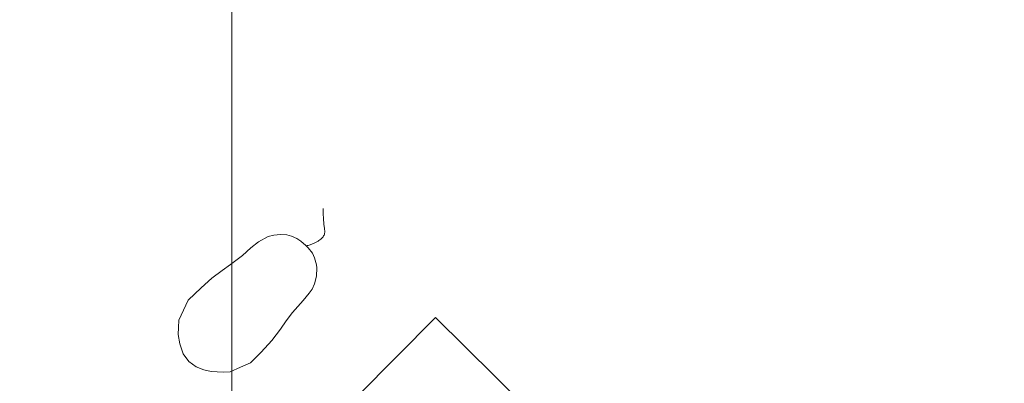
# Model space of a CAD drawing. Header units: metres. Extents: x -45 to 152, y -127 to 99.
# Tile 82 of 256: x -33.285 to -32.621, y -11.97 to -11.725. Entities that reach past the tile are written whole.
import ezdxf

# ---------------------------------------------------------------- set-up
doc = ezdxf.new("R2010")
doc.units = ezdxf.units.M
doc.layers.add('036_Bodenbelagarbeiten-350 Doppelbodenelement', color=7, linetype='Continuous', lineweight=9)
doc.layers.add('_OG 2 (2D)', color=7, linetype='Continuous', lineweight=9)
doc.layers.add('ACTES-Einrichtung Aufsicht.', color=7, linetype='Continuous', lineweight=9, true_color=0xa6a6a6)

# ---------------------------------------------------------------- blocks, each defined once
blk = doc.blocks.new('Group-100')
at = {"color": 255, "transparency": 33554687}
blk.add_wipeout([(-33.3393, -12.17976), (-33.32538, -12.18774), (-33.31149, -12.19577), (-33.29763, -12.20386), (-33.28381, -12.212), (-33.27002, -12.2202), (-33.25626, -12.22845), (-33.24254, -12.23676), (-33.22885, -12.24513), (-33.1349, -12.30458), (-33.04264, -12.36662), (-32.95212, -12.43119), (-32.86343, -12.49824), (-32.77663, -12.56772), (-32.69179, -12.63957), (-32.60897, -12.71375), (-32.52824, -12.7902), (-32.52111, -12.7938), (-32.51351, -12.79622), (-32.50562, -12.79741), (-32.49764, -12.79732), (-32.48977, -12.79597), (-32.48223, -12.79338), (-32.47518, -12.78962), (-32.46883, -12.78479), (-32.46878, -12.78475), (-32.46874, -12.7847), (-32.46869, -12.78466), (-32.46864, -12.78462), (-32.46859, -12.78457), (-32.46855, -12.78453), (-32.4685, -12.78449), (-32.46845, -12.78445), (-31.68316, -12.08182), (-31.67664, -12.07459), (-31.67165, -12.06623), (-31.66838, -12.05706), (-31.66694, -12.04743), (-31.6674, -12.03771), (-31.66973, -12.02826), (-31.67385, -12.01944), (-31.6796, -12.01158), (-31.92035, -11.76511), (-32.17991, -11.53853), (-32.45663, -11.33325), (-32.74876, -11.15058), (-33.05447, -10.99167), (-33.37182, -10.85752), (-33.69882, -10.74898), (-34.0334, -10.66672), (-34.03348, -10.66671), (-34.03355, -10.66669), (-34.03363, -10.66668), (-34.0337, -10.66666), (-34.03378, -10.66665), (-34.03385, -10.66664), (-34.03393, -10.66662), (-34.034, -10.66661), (-34.0334, -10.66673), (-34.04309, -10.66577), (-34.05277, -10.66671), (-34.0621, -10.66951), (-34.0707, -10.67407), (-34.07826, -10.6802), (-34.08448, -10.68769), (-34.08914, -10.69624), (-34.09205, -10.70552), (-34.30791, -11.73695), (-34.30891, -11.74475), (-34.30868, -11.7526), (-34.30722, -11.76032), (-34.30457, -11.76772), (-34.30079, -11.77461), (-34.29598, -11.78082), (-34.29025, -11.7862), (-34.28375, -11.79062), (-34.16068, -11.8259), (-34.0388, -11.86509), (-33.91823, -11.90815), (-33.7991, -11.95503), (-33.68152, -12.00568), (-33.56561, -12.06006), (-33.4515, -12.11811)], dxfattribs=at).dxf.layer = 'ACTES-Einrichtung Aufsicht.'
at = {"layer": 'ACTES-Einrichtung Aufsicht.', "transparency": 33554534, "flags": 128}
blk.add_lwpolyline([(-33.3393, -12.17976, -0.008083), (-33.22885, -12.24513, -0.055453), (-32.52824, -12.7902, 0.330906), (-32.46883, -12.78479, -0.002569), (-32.46845, -12.78445), (-31.68316, -12.08182, 0.41107), (-31.6796, -12.01158, 0.160224), (-34.0334, -10.66672, 0.00305), (-34.034, -10.66661), (-34.0334, -10.66673, 0.411112), (-34.09205, -10.70552), (-34.30791, -11.73695, 0.325472), (-34.28375, -11.79062, -0.063875)], format="xyb", close=True, dxfattribs=at)
at = {"color": 255, "transparency": 33554559}
for points in [[(-32.0652, -11.74581), (-32.05812, -11.75232), (-32.05383, -11.75622), (-32.04954, -11.76013), (-32.04526, -11.76405), (-32.04099, -11.76798), (-32.03671, -11.77191), (-32.03245, -11.77584), (-32.02819, -11.77978), (-32.02394, -11.78373), (-32.02181, -11.78067), (-31.99458, -11.75137), (-32.06115, -11.69083), (-32.12903, -11.63178), (-32.1982, -11.57423), (-32.26862, -11.51822), (-32.34025, -11.46377), (-32.41307, -11.41091), (-32.48702, -11.35967), (-32.56209, -11.31006), (-32.69044, -11.23057), (-32.82163, -11.15588), (-32.95549, -11.08608), (-33.09184, -11.02126), (-33.23048, -10.96152), (-33.37123, -10.90694), (-33.51391, -10.85759), (-33.6583, -10.81354), (-33.66936, -10.85233), (-33.67076, -10.85543), (-33.55971, -10.88881), (-33.44965, -10.92536), (-33.34069, -10.96504), (-33.23291, -11.00783), (-33.1264, -11.05369), (-33.02124, -11.10258), (-32.91753, -11.15446), (-32.81535, -11.20929), (-32.81466, -11.20928), (-32.79241, -11.22212), (-32.76863, -11.23564), (-32.74493, -11.24931), (-32.72133, -11.26315), (-32.69782, -11.27714), (-32.67441, -11.29129), (-32.6511, -11.3056), (-32.62788, -11.32007), (-32.60476, -11.33469), (-32.53887, -11.37758), (-32.47383, -11.42175), (-32.40965, -11.46716), (-32.34637, -11.51382), (-32.28401, -11.56169), (-32.22259, -11.61076), (-32.16214, -11.66102), (-32.10267, -11.71245), (-32.10264, -11.71241), (-32.06518, -11.74577)], [(-32.79321, -12.39664), (-33.13527, -12.05808), (-33.00442, -11.92588), (-32.66236, -12.26444)]]:
    blk.add_wipeout(points, dxfattribs=at).dxf.layer = 'ACTES-Einrichtung Aufsicht.'
at = {"layer": 'ACTES-Einrichtung Aufsicht.', "flags": 128}
blk.add_lwpolyline([(-32.79321, -12.39664), (-33.13527, -12.05808), (-33.00442, -11.92588), (-32.66236, -12.26444)], close=True, dxfattribs=at)
at = {"color": 255, "transparency": 33554559}
blk.add_wipeout([(-32.81466, -11.20928), (-32.81535, -11.20929), (-32.91753, -11.15446), (-33.02124, -11.10258), (-33.1264, -11.05369), (-33.23291, -11.00783), (-33.34069, -10.96504), (-33.44965, -10.92536), (-33.55971, -10.88881), (-33.67076, -10.85543), (-33.69763, -10.94967), (-33.58697, -10.98297), (-33.47733, -11.01949), (-33.36881, -11.05921), (-33.2615, -11.10207), (-33.15548, -11.14806), (-33.05086, -11.19713), (-32.94771, -11.24924), (-32.84614, -11.30434), (-32.836, -11.31006), (-32.78349, -11.34004), (-32.7058, -11.387), (-32.62405, -11.43884), (-32.54359, -11.49267), (-32.46447, -11.54846), (-32.38674, -11.60617), (-32.31045, -11.66576), (-32.23565, -11.72721), (-32.16237, -11.79047), (-32.09066, -11.85551), (-32.07874, -11.84269), (-32.07874, -11.84268), (-32.02404, -11.78364), (-32.0652, -11.74581), (-32.10269, -11.71248), (-32.10269, -11.71248), (-32.10269, -11.71247), (-32.10268, -11.71247), (-32.10268, -11.71246), (-32.10268, -11.71246), (-32.10267, -11.71246), (-32.10267, -11.71245), (-32.10267, -11.71245), (-32.18063, -11.64544), (-32.26027, -11.58043), (-32.34153, -11.51747), (-32.42436, -11.45659), (-32.50872, -11.39783), (-32.59453, -11.34123), (-32.68176, -11.28683), (-32.77034, -11.23466), (-32.79241, -11.22212)], dxfattribs=at).dxf.layer = 'ACTES-Einrichtung Aufsicht.'
at = {"layer": 'ACTES-Einrichtung Aufsicht.', "flags": 128}
blk.add_lwpolyline([(-32.81466, -11.20928), (-32.81535, -11.20929, 0.057345), (-33.67076, -10.85543), (-33.69763, -10.94967, -0.058565), (-32.84614, -11.30434), (-32.836, -11.31006), (-32.78349, -11.34004), (-32.7058, -11.387, -0.049045), (-32.09066, -11.85551), (-32.07874, -11.84269), (-32.07874, -11.84268), (-32.02404, -11.78364), (-32.0652, -11.74581), (-32.10269, -11.71248, -0.000416), (-32.10267, -11.71245, 0.050823), (-32.77034, -11.23466), (-32.79241, -11.22212)], format="xyb", close=True, dxfattribs=at)
at = {"color": 255, "transparency": 33554559}
blk.add_wipeout([(-33.09358, -11.91446), (-33.10088, -11.92262), (-33.105, -11.92812), (-33.10898, -11.93371), (-33.11482, -11.9414), (-33.12193, -11.9492), (-33.12909, -11.95642), (-33.1359, -11.95949), (-33.14271, -11.96255), (-33.14757, -11.96275), (-33.15557, -11.9624), (-33.16052, -11.9613), (-33.1658, -11.9591), (-33.17055, -11.95563), (-33.17442, -11.95031), (-33.17669, -11.94374), (-33.17774, -11.93745), (-33.1775, -11.93259), (-33.17727, -11.92773), (-33.17416, -11.92094), (-33.17104, -11.91416), (-33.16237, -11.90598), (-33.15507, -11.89931), (-33.14818, -11.89422), (-33.14256, -11.89028), (-33.13441, -11.88415), (-33.12881, -11.87896), (-33.12379, -11.87492), (-33.11713, -11.87122), (-33.11335, -11.87029), (-33.10885, -11.86987), (-33.10459, -11.87009), (-33.10154, -11.871), (-33.09781, -11.87256), (-33.0951, -11.87438), (-33.09178, -11.87741), (-33.09018, -11.87894), (-33.08732, -11.88262), (-33.08592, -11.88574), (-33.08453, -11.8903), (-33.08443, -11.89243), (-33.08464, -11.89804), (-33.08595, -11.90316), (-33.08762, -11.90689), (-33.0895, -11.90947)], dxfattribs=at).dxf.layer = 'ACTES-Einrichtung Aufsicht.'
at = {"layer": 'ACTES-Einrichtung Aufsicht.', "flags": 128}
blk.add_lwpolyline([(-33.09358, -11.91446), (-33.10088, -11.92262), (-33.105, -11.92812), (-33.10898, -11.93371), (-33.11482, -11.9414), (-33.12193, -11.9492), (-33.12909, -11.95642), (-33.1359, -11.95949), (-33.14271, -11.96255), (-33.14757, -11.96275), (-33.15557, -11.9624), (-33.16052, -11.9613), (-33.1658, -11.9591), (-33.17055, -11.95563), (-33.17442, -11.95031), (-33.17669, -11.94374), (-33.17774, -11.93745), (-33.1775, -11.93259), (-33.17727, -11.92773), (-33.17416, -11.92094), (-33.17104, -11.91416), (-33.16237, -11.90598), (-33.15507, -11.89931), (-33.14818, -11.89422), (-33.14256, -11.89028), (-33.13441, -11.88415), (-33.12881, -11.87896), (-33.12379, -11.87492), (-33.11713, -11.87122), (-33.11335, -11.87029), (-33.10885, -11.86987), (-33.10459, -11.87009), (-33.10154, -11.871), (-33.09781, -11.87256), (-33.0951, -11.87438), (-33.09178, -11.87741), (-33.09018, -11.87894), (-33.08732, -11.88262), (-33.08592, -11.88574), (-33.08453, -11.8903), (-33.08443, -11.89243), (-33.08464, -11.89804), (-33.08595, -11.90316), (-33.08762, -11.90689), (-33.0895, -11.90947)], close=True, dxfattribs=at)
at = {"color": 255, "transparency": 33554559}
blk.add_wipeout([(-32.66446, -11.54858), (-32.61492, -11.47706), (-32.30088, -11.69456), (-32.35042, -11.76608)], dxfattribs=at).dxf.layer = 'ACTES-Einrichtung Aufsicht.'
blk.add_wipeout([(-33.09152, -11.87768), (-33.08838, -11.87664), (-33.08569, -11.87552), (-33.08345, -11.87432), (-33.08167, -11.87303), (-33.08035, -11.87166), (-33.07947, -11.87021), (-33.07905, -11.86868), (-33.07909, -11.86707), (-33.07933, -11.8654), (-33.07955, -11.86368), (-33.07973, -11.86191), (-33.07987, -11.8601), (-33.07999, -11.85824), (-33.08007, -11.85634), (-33.08012, -11.85439), (-33.08013, -11.8524)], dxfattribs=at).dxf.layer = 'ACTES-Einrichtung Aufsicht.'
at = {"layer": 'ACTES-Einrichtung Aufsicht.'}
blk.add_open_spline([(-33.09152, -11.87768), (-33.07804, -11.87368), (-33.08013, -11.86046), (-33.08013, -11.8524)], degree=2, dxfattribs=at)
blk = doc.blocks.new('Group-101')
at = {"layer": 'ACTES-Einrichtung Aufsicht.'}
blk.add_blockref('Group-100', (0, 0), dxfattribs=at)
blk = doc.blocks.new('OG 2 (2D)')
at = {"layer": 'ACTES-Einrichtung Aufsicht.'}
blk.add_blockref('Group-101', (0, 0), dxfattribs=at)
at = {"layer": '036_Bodenbelagarbeiten-350 Doppelbodenelement', "color": 230, "linetype": 'Continuous', "flags": 128}
for points in [[(-33.7416, -11.525), (-33.1416, -11.525), (-33.1416, -12.125), (-33.7416, -12.125)], [(-33.1416, -11.525), (-32.5416, -11.525), (-32.5416, -12.125), (-33.1416, -12.125)]]:
    blk.add_lwpolyline(points, close=True, dxfattribs=at)

msp = doc.modelspace()

# ---------------------------------------------------------------- block references
at = {"layer": '_OG 2 (2D)'}
msp.add_blockref('OG 2 (2D)', (0, 0), dxfattribs=at)

doc.saveas('drawing.dxf')
